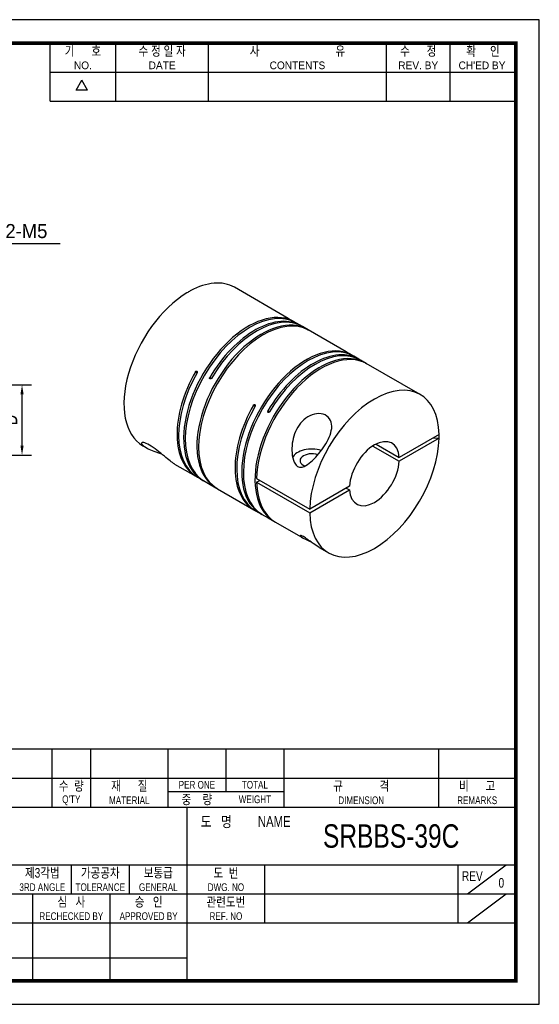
# Model space of a CAD drawing. Header units: millimetres. Extents: x 0 to 297, y 0 to 210.
# Tile 2 of 2: x 186 to 297, y 0 to 210. Entities that reach past the tile are written whole.
import ezdxf
from ezdxf.enums import TextEntityAlignment as Align

# ---------------------------------------------------------------- set-up
doc = ezdxf.new("R2010")
doc.units = ezdxf.units.MM
doc.header["$LTSCALE"] = 5
doc.layers.get('0').update_dxf_attribs({"linetype": 'CONTINUOUS'})
doc.layers.get('Defpoints').update_dxf_attribs({"linetype": 'CONTINUOUS'})
for name, color, linetype in [('BM', 2, 'CONTINUOUS'), ('D', 7, 'CONTINUOUS'), ('DIM', 7, 'CONTINUOUS')]:
    doc.layers.add(name, color=color, linetype=linetype)
doc.styles.get("Standard").update_dxf_attribs({"font": 'Gulim.ttf', "width": 0.8, "height": 3})
doc.dimstyles.new('LIM', dxfattribs={"dimtxt": 2, "dimasz": 2, "dimexe": 2, "dimexo": 1, "dimgap": 1, "dimtad": 1, "dimdec": 3, "dimzin": 9, "dimdsep": 46, "dimtxsty": 'Standard', "dimcen": 3, "dimclrd": 1, "dimclre": 1, "dimadec": 0, "dimazin": 0, "dimtfac": 1, "dimtdec": 3, "dimtmove": 0, "dimatfit": 3, "dimfxl": 0, "dimtolj": 1, "dimtzin": 0, "dimarcsym": 0})

# ---------------------------------------------------------------- blocks, each defined once
blk = doc.blocks.new('*D13')
at = {"layer": 'Defpoints', "color": 0}
for p in [(176.74, 132.12), (186.74, 132.12), (176.74, 117.12)]:
    blk.add_point(p, dxfattribs=at)
at = {"layer": 'DIM', "color": 1, "lineweight": -2}
for p, q in [((177.74, 132.12), (188.74, 132.12)), ((186.74, 119.12), (186.74, 130.12)), ((177.74, 117.12), (188.74, 117.12))]:
    blk.add_line(p, q, dxfattribs=at)
at = {"layer": 'DIM', "color": 1}
for points in [[(186.41, 130.12), (187.08, 130.12), (186.74, 132.12)], [(186.41, 119.12), (187.08, 119.12), (186.74, 117.12)]]:
    blk.add_solid(points, dxfattribs=at)
at = {"layer": 'DIM', "color": 0, "insert": (184.24, 124.62), "char_height": 3, "attachment_point": 5, "rotation": 90}
blk.add_mtext('\\A1;D', dxfattribs=at)

msp = doc.modelspace()

# ---------------------------------------------------------------- linework, layer by layer
for p, q in [((192.7139, 192.6407), (192.7139, 205)), ((206.7211, 192.6407), (206.7211, 205)), ((226.4959, 192.6407), (226.4959, 205)), ((264.3976, 192.6407), (264.3976, 205)), ((277.9928, 192.6407), (277.9928, 205)), ((192.7139, 198.8204), (291.588, 198.8204)), ((198.2565, 194.9765), (199.4924, 197.1172)), ((200.7283, 194.9765), (199.4924, 197.1172)), ((200.7283, 194.9765), (198.2565, 194.9765)), ((192.7139, 192.6407), (291.588, 192.6407)), ((292, 54.437), (147.8086, 54.437)), ((193.1259, 54.437), (193.1259, 42.0778)), ((201.3654, 54.437), (201.3654, 42.0778)), ((217.8444, 54.437), (217.8444, 42.0778)), ((230.2037, 54.437), (230.2037, 45.3736)), ((242.563, 54.437), (242.563, 42.0778)), ((275.521, 54.437), (275.521, 42.0778)), ((147.8086, 48.2574), (292, 48.2574)), ((217.8444, 45.3736), (242.563, 45.3736)), ((147.8086, 42.0778), (292, 42.0778)), ((221.9642, 5), (221.9642, 42.0778)), ((147.8086, 29.7185), (292, 29.7185)), ((197.2457, 29.7185), (197.2457, 23.5389)), ((209.6049, 29.7185), (209.6049, 23.5389)), ((238.4432, 29.7185), (238.4432, 17.3593)), ((279.6407, 29.7185), (279.6407, 17.3593)), ((281.7006, 23.5389), (289.9401, 29.7185)), ((147.8086, 23.5389), (221.9642, 23.5389)), ((189.0061, 23.5389), (189.0061, 5)), ((205.4852, 23.5389), (205.4852, 5)), ((221.9642, 23.5389), (292, 23.5389)), ((281.7006, 17.3593), (289.9401, 23.5389)), ((147.8086, 17.3593), (292, 17.3593)), ((147.8086, 9.8798), (221.9642, 9.8798))]:
    msp.add_line(p, q)
msp.add_lwpolyline([(297, 210), (0, 210), (0, 0), (297, 0)], close=True)
msp.add_lwpolyline([(292, 205, 0.8, 0.8, 0), (5, 205, 0.8, 0.8, 0), (5, 5, 0.8, 0.8, 0), (292, 5, 0.8, 0.8, 0)], format="xyseb", close=True)
at = {"layer": 'BM', "linetype": 'Continuous'}
for p, q in [((221.8945, 151.744), (221.9006, 151.7405)), ((222.6017, 152.1522), (222.6077, 152.1488)), ((222.6017, 152.1522), (222.6017, 152.1457)), ((243.4886, 146.2851), (231.9981, 152.9192)), ((244.726, 145.5707), (243.4886, 146.2851)), ((246.1402, 144.7542), (245.0796, 145.3666)), ((247.7312, 143.8356), (246.4938, 144.5501)), ((247.4177, 143.9895), (247.4286, 144.0085)), ((255.863, 139.1408), (247.7312, 143.8356)), ((257.1004, 138.4264), (255.863, 139.1408)), ((258.5146, 137.6099), (257.4539, 138.2222)), ((260.1056, 136.6913), (258.8682, 137.4057)), ((259.7921, 136.8452), (259.803, 136.8641)), ((271.5961, 130.0573), (260.1056, 136.6913)), ((224.0412, 134.7078), (223.6876, 134.9119)), ((226.766, 133.7119), (227.1196, 133.5078)), ((236.4155, 127.5634), (236.062, 127.7676)), ((239.1404, 126.5676), (239.494, 126.3634)), ((275.6301, 121.5362), (267.1376, 116.6331)), ((275.6301, 120.7197), (267.1376, 115.8166)), ((274.3972, 120.8244), (275.6241, 120.7232)), ((275.6301, 120.7197), (275.6241, 120.7232)), ((212.4981, 119.1442), (213.2875, 118.6884)), ((261.4925, 119.0757), (267.1376, 115.8166)), ((262.1996, 119.484), (267.1376, 116.6331)), ((219.2682, 115.2354), (223.8118, 112.6122)), ((224.1654, 112.4081), (225.4028, 111.6936)), ((225.1018, 111.8693), (225.1128, 111.8882)), ((225.4028, 111.6936), (226.817, 110.8772)), ((236.7483, 112.1518), (248.062, 105.6198)), ((236.7483, 111.3353), (237.4554, 111.7435)), ((236.7483, 111.3353), (248.062, 104.8033)), ((226.817, 110.8772), (228.0544, 110.1627)), ((228.408, 109.9586), (236.1862, 105.4679)), ((256.5546, 110.523), (248.062, 105.6198)), ((248.062, 104.8033), (256.5546, 109.7065)), ((255.8475, 110.1147), (256.5546, 109.7065)), ((236.5397, 105.2637), (237.7772, 104.5493)), ((237.4762, 104.7249), (237.4871, 104.7439)), ((237.7772, 104.5493), (239.1914, 103.7328)), ((239.1914, 103.7328), (240.4288, 103.0184)), ((240.7824, 102.8142), (246.5668, 99.4746)), ((250.0568, 97.4597), (252.0961, 96.2823))]:
    msp.add_line(p, q, dxfattribs=at)
for centre in [(227.9466, 116.3118), (240.3209, 109.1675)]:
    msp.add_arc(centre, 5.2753, 237.367011, 242.300781, dxfattribs=at)
for centre, major_axis, ratio, start_param, end_param in [((222.2481, 136.0317), (-9.75, -16.8875), 0.57735027, 3.14159265, 3.90134698), ((222.2481, 136.0317), (9.75, 16.8875), 0.57735027, 0.811042, 3.14159265), ((240.6329, 125.4172), (-19.0941, 26.0737), 0.49046577, 6.20417363, 6.25546131), ((235.3296, 128.4791), (-9.75, -16.8875), 0.57735027, 3.14159265, 6.27036444), ((234.976, 128.6832), (-9.75, -16.8875), 0.57735027, 3.12346072, 6.27036444), ((236.7438, 127.6626), (-9.75, -16.8875), 0.57735027, 3.14159265, 4.69956812), ((238.158, 126.8461), (9.75, 16.8875), 0.57735027, 0.01282086, 3.14159265), ((237.8044, 127.0502), (9.75, 16.8875), 0.57735027, 0.01282086, 3.15972459), ((236.3902, 127.8667), (-9.75, -16.8875), 0.57735027, 3.12346072, 4.69956812), ((247.7039, 121.3347), (-9.75, -16.8875), 0.57735027, 3.14159265, 6.27036444), ((247.3504, 121.5389), (-9.75, -16.8875), 0.57735027, 3.12346072, 6.27036444), ((250.1788, 119.9059), (9.75, 16.8875), 0.57735027, 0.01282086, 3.15972459), ((250.5324, 119.7017), (9.75, 16.8875), 0.57735027, 0.01282086, 2.33055065), ((248.7646, 120.7224), (-9.75, -16.8875), 0.57735027, 3.12346072, 4.69956812), ((249.1182, 120.5182), (-9.75, -16.8875), 0.57735027, 3.14159265, 4.69956812), ((233.9154, 129.2956), (9.75, 16.8875), 0.57735027, 1.58361719, 3.14159265), ((233.5618, 129.4997), (9.75, 16.8875), 0.57735027, 1.58361719, 3.15972459), ((261.8461, 113.1698), (-9.75, -16.8875), 0.57735027, 2.38183833, 5.47214331), ((246.2897, 122.1512), (9.75, 16.8875), 0.57735027, 1.58361719, 3.14159265), ((245.9362, 122.3554), (9.75, 16.8875), 0.57735027, 1.58361719, 3.15972459), ((261.8461, 113.1698), (9.75, 16.8875), 0.57735027, 2.38183833, 5.47214331), ((261.8461, 113.1698), (-3.75, -6.4952), 0.57735027, 2.42291064, 5.431071), ((243.4613, 123.7842), (32.1276, -3.4991), 0.49046577, 0.027724, 0.07901167), ((248.5171, 115.9663), (4.25, 0), 0.57735027, 1.07723273, 2.86866809), ((248.5171, 115.9663), (2.5, 0), 0.57735027, 1.03337084, 4.08854725), ((261.8461, 113.1698), (3.75, 6.4952), 0.57735027, 2.42291064, 5.431071), ((250.5324, 119.7017), (9.75, 16.8875), 0.57735027, 2.38183833, 3.14159265)]:
    msp.add_ellipse(centre, major_axis=major_axis, ratio=ratio, start_param=start_param, end_param=end_param, dxfattribs=at)
for points, knots in [([(247.4286, 144.0085), (247.4428, 144.0007), (247.4606, 143.9908), (247.4804, 143.9796), (247.5003, 143.9684), (247.5228, 143.9556), (247.5462, 143.9422), (247.5695, 143.9289), (247.5943, 143.9146), (247.6185, 143.9007), (247.6427, 143.8867), (247.667, 143.8727), (247.6894, 143.8598), (247.7041, 143.8513), (247.7182, 143.8432), (247.7312, 143.8356), (247.751, 143.8242), (247.7687, 143.814), (247.7827, 143.8059), (247.7967, 143.7978), (247.8075, 143.7916), (247.8142, 143.7876), (247.8209, 143.7837), (247.8237, 143.782), (247.8222, 143.7827), (247.8208, 143.7834), (247.8151, 143.7864), (247.8056, 143.7916), (247.7994, 143.7949), (247.7915, 143.7993), (247.7822, 143.8044)], [0, 0, 0, 0, 0.10746775, 0.10746775, 0.10746775, 0.21493589, 0.21493589, 0.21493589, 0.32239923, 0.32239923, 0.32239923, 0.42986465, 0.42986465, 0.42986465, 0.49999996, 0.49999996, 0.49999996, 0.60746831, 0.60746831, 0.60746831, 0.71493668, 0.71493668, 0.71493668, 0.82240431, 0.82240431, 0.82240431, 0.92986877, 0.92986877, 0.92986877, 1, 1, 1, 1]), ([(259.803, 136.8641), (259.8172, 136.8564), (259.8349, 136.8465), (259.8548, 136.8353), (259.8747, 136.8241), (259.8972, 136.8112), (259.9205, 136.7979), (259.9439, 136.7845), (259.9686, 136.7703), (259.9929, 136.7563), (260.0171, 136.7424), (260.0414, 136.7284), (260.0637, 136.7155), (260.0785, 136.707), (260.0926, 136.6988), (260.1056, 136.6913), (260.1254, 136.6799), (260.143, 136.6697), (260.1571, 136.6616), (260.1711, 136.6535), (260.1819, 136.6472), (260.1886, 136.6433), (260.1953, 136.6394), (260.198, 136.6377), (260.1966, 136.6384), (260.1951, 136.639), (260.1895, 136.6421), (260.18, 136.6472), (260.1738, 136.6506), (260.1659, 136.6549), (260.1566, 136.66)], [0, 0, 0, 0, 0.10746775, 0.10746775, 0.10746775, 0.21493589, 0.21493589, 0.21493589, 0.32239923, 0.32239923, 0.32239923, 0.42986465, 0.42986465, 0.42986465, 0.49999996, 0.49999996, 0.49999996, 0.60746831, 0.60746831, 0.60746831, 0.71493668, 0.71493668, 0.71493668, 0.82240431, 0.82240431, 0.82240431, 0.92986877, 0.92986877, 0.92986877, 1, 1, 1, 1]), ([(223.6876, 134.9119), (223.7014, 134.9362), (223.7189, 134.9589), (223.7385, 134.9781), (223.7581, 134.9972), (223.7805, 135.0134), (223.8037, 135.0252), (223.827, 135.037), (223.8517, 135.0448), (223.8759, 135.048), (223.9001, 135.0511), (223.9243, 135.0498), (223.9467, 135.0439), (223.9614, 135.0401), (223.9756, 135.0343), (223.9886, 135.0268), (224.0084, 135.0154), (224.026, 134.9996), (224.0401, 134.9808), (224.0541, 134.962), (224.0649, 134.9397), (224.0717, 134.9156), (224.0784, 134.8915), (224.0812, 134.8651), (224.0799, 134.8384), (224.0786, 134.8118), (224.0731, 134.7842), (224.064, 134.758), (224.0579, 134.7407), (224.0502, 134.7238), (224.0412, 134.7078)], [0, 0, 0, 0, 0.10746775, 0.10746775, 0.10746775, 0.21493589, 0.21493589, 0.21493589, 0.32239923, 0.32239923, 0.32239923, 0.42986465, 0.42986465, 0.42986465, 0.49999996, 0.49999996, 0.49999996, 0.60746831, 0.60746831, 0.60746831, 0.71493668, 0.71493668, 0.71493668, 0.82240431, 0.82240431, 0.82240431, 0.92986877, 0.92986877, 0.92986877, 1, 1, 1, 1]), ([(227.1196, 133.5078), (227.1054, 133.4837), (227.0877, 133.4612), (227.0678, 133.4421), (227.0479, 133.4231), (227.0254, 133.4071), (227.0021, 133.3953), (226.9787, 133.3836), (226.954, 133.3758), (226.9298, 133.3726), (226.9055, 133.3695), (226.8813, 133.3709), (226.8589, 133.3767), (226.8442, 133.3805), (226.83, 133.3863), (226.817, 133.3938), (226.7972, 133.4052), (226.7796, 133.421), (226.7655, 133.4398), (226.7515, 133.4586), (226.7407, 133.4809), (226.734, 133.505), (226.7273, 133.529), (226.7246, 133.5554), (226.726, 133.582), (226.7275, 133.6086), (226.7332, 133.636), (226.7426, 133.6621), (226.7488, 133.6792), (226.7567, 133.696), (226.766, 133.7119)], [0, 0, 0, 0, 0.10746775, 0.10746775, 0.10746775, 0.21493589, 0.21493589, 0.21493589, 0.32239923, 0.32239923, 0.32239923, 0.42986465, 0.42986465, 0.42986465, 0.49999996, 0.49999996, 0.49999996, 0.60746831, 0.60746831, 0.60746831, 0.71493668, 0.71493668, 0.71493668, 0.82240431, 0.82240431, 0.82240431, 0.92986877, 0.92986877, 0.92986877, 1, 1, 1, 1]), ([(236.062, 127.7676), (236.0758, 127.7919), (236.0932, 127.8146), (236.1129, 127.8337), (236.1325, 127.8529), (236.1549, 127.869), (236.1781, 127.8808), (236.2013, 127.8926), (236.2261, 127.9005), (236.2503, 127.9036), (236.2744, 127.9068), (236.2987, 127.9054), (236.3211, 127.8996), (236.3358, 127.8958), (236.3499, 127.89), (236.363, 127.8825), (236.3827, 127.871), (236.4004, 127.8553), (236.4144, 127.8365), (236.4285, 127.8177), (236.4393, 127.7953), (236.446, 127.7712), (236.4528, 127.7472), (236.4556, 127.7207), (236.4543, 127.6941), (236.453, 127.6674), (236.4475, 127.6399), (236.4383, 127.6136), (236.4323, 127.5964), (236.4246, 127.5794), (236.4155, 127.5634)], [0, 0, 0, 0, 0.10746775, 0.10746775, 0.10746775, 0.21493589, 0.21493589, 0.21493589, 0.32239923, 0.32239923, 0.32239923, 0.42986465, 0.42986465, 0.42986465, 0.49999996, 0.49999996, 0.49999996, 0.60746831, 0.60746831, 0.60746831, 0.71493668, 0.71493668, 0.71493668, 0.82240431, 0.82240431, 0.82240431, 0.92986877, 0.92986877, 0.92986877, 1, 1, 1, 1]), ([(239.494, 126.3634), (239.4798, 126.3393), (239.462, 126.3168), (239.4422, 126.2978), (239.4223, 126.2788), (239.3998, 126.2627), (239.3765, 126.251), (239.3531, 126.2392), (239.3283, 126.2314), (239.3041, 126.2283), (239.2799, 126.2251), (239.2556, 126.2265), (239.2332, 126.2323), (239.2185, 126.2362), (239.2044, 126.2419), (239.1914, 126.2495), (239.1716, 126.2609), (239.154, 126.2767), (239.1399, 126.2955), (239.1259, 126.3143), (239.1151, 126.3366), (239.1084, 126.3606), (239.1017, 126.3847), (239.099, 126.4111), (239.1004, 126.4376), (239.1018, 126.4642), (239.1075, 126.4917), (239.117, 126.5177), (239.1232, 126.5349), (239.1311, 126.5517), (239.1404, 126.5676)], [0, 0, 0, 0, 0.10746775, 0.10746775, 0.10746775, 0.21493589, 0.21493589, 0.21493589, 0.32239923, 0.32239923, 0.32239923, 0.42986465, 0.42986465, 0.42986465, 0.49999996, 0.49999996, 0.49999996, 0.60746831, 0.60746831, 0.60746831, 0.71493668, 0.71493668, 0.71493668, 0.82240431, 0.82240431, 0.82240431, 0.92986877, 0.92986877, 0.92986877, 1, 1, 1, 1]), ([(245.5119, 123.0667), (245.8691, 123.6686), (246.2984, 124.2107), (247.3396, 125.1417), (247.9397, 125.5115), (249.2097, 125.9609), (249.881, 126.0371), (251.0921, 125.8561), (251.6372, 125.5978), (252.4222, 124.8169), (252.6585, 124.3028), (252.8147, 123.152), (252.7363, 122.5163), (252.1904, 120.6179), (251.4456, 119.3643), (249.821, 117.1555), (248.9279, 116.1593), (247.5073, 115.0316), (247.005, 114.7022), (246.2149, 114.521), (245.9394, 114.5192), (245.4228, 114.7183), (245.1865, 114.9254), (244.6383, 115.7091), (244.4544, 116.3931), (244.2541, 117.7594), (244.244, 118.4488), (244.4159, 120.5088), (244.7976, 121.8629), (245.5119, 123.0667)], [0, 0, 0, 0, 0.0625, 0.0625, 0.125, 0.125, 0.1875, 0.1875, 0.25, 0.25, 0.3125, 0.3125, 0.375, 0.375, 0.5, 0.5, 0.625, 0.625, 0.6875, 0.6875, 0.71875, 0.71875, 0.75, 0.75, 0.8125, 0.8125, 0.875, 0.875, 1, 1, 1, 1]), ([(219.2799, 115.2294), (218.6988, 115.5686), (217.9683, 116.1432), (216.5959, 117.2914), (216.0639, 117.741), (214.9573, 118.6007), (214.4016, 118.9915), (213.4163, 119.5632), (212.9865, 119.7435), (212.3935, 119.8684), (212.2341, 119.8168), (212.198, 119.5817), (212.3188, 119.4007), (212.7747, 118.9998), (213.0992, 118.7856), (214.2821, 118.1501), (215.3139, 117.755), (216.4778, 117.3858)], [0.26246563, 0.26246563, 0.26246563, 0.26246563, 0.375, 0.375, 0.4375, 0.4375, 0.5, 0.5, 0.5625, 0.5625, 0.625, 0.625, 0.6875, 0.6875, 0.75, 0.75, 0.872436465, 0.872436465, 0.872436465, 0.872436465]), ([(250.0688, 97.4529), (249.7024, 97.665), (249.2713, 97.9533), (248.5142, 98.4952), (248.209, 98.7207), (247.5731, 99.1821), (247.2297, 99.426), (246.6217, 99.8036), (246.3762, 99.9206), (246.0873, 100.0055), (246.0264, 99.9886), (246.0014, 99.8669), (246.1873, 99.6973), (246.8628, 99.3004), (247.3759, 99.0631), (248.1017, 98.7483), (248.1824, 98.7134), (248.2647, 98.6778)], [0.02118885, 0.02118885, 0.02118885, 0.02118885, 0.125, 0.125, 0.1875, 0.1875, 0.25, 0.25, 0.3125, 0.3125, 0.375, 0.375, 0.5, 0.5, 0.625, 0.625, 0.640163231, 0.640163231, 0.640163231, 0.640163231])]:
    msp.add_open_spline(points, degree=3, knots=knots, dxfattribs=at)

# ---------------------------------------------------------------- texts
at = {"layer": 'D', "width": 0.8}
for s, height, p in [('기      호', 2.05988, (199.7175, 203.3521)), ('수 정 일 자', 2.05988, (216.6085, 203.3521)), ('사                           유', 2.059877, (245.4468, 203.3521)), ('수      정', 2.05988, (271.1952, 203.3521)), ('확     인', 2.05988, (284.9964, 203.3521)), ('수  량', 2.05988, (197.2457, 46.6095)), ('재      질', 2.05988, (209.6049, 46.6095)), ('PER ONE', 1.6479, (224.0241, 46.8155)), ('TOTAL', 1.6479, (236.3833, 46.8155)), ('규             격', 2.059877, (259.042, 46.6095)), ('비      고', 2.05988, (283.7605, 46.6095)), ("Q'TY", 1.6479, (197.2457, 43.5197)), ('MATERIAL', 1.6479, (209.6049, 43.5197)), ('중    량', 2.05988, (224.0241, 43.7257)), ('WEIGHT', 1.6479, (236.3833, 43.7257)), ('DIMENSION', 1.6479, (259.042, 43.5197)), ('REMARKS', 1.6479, (283.7605, 43.5197)), ('도   명', 2.30706, (228.1438, 38.988)), ('NAME', 2.30706, (240.5031, 38.988)), ('SRBBS-39C', 5, (265.4275, 35.8982)), ('제3각법', 2.05988, (191.066, 28.0706)), ('가공공차', 2.05988, (203.4253, 28.0706)), ('보통급', 2.05988, (215.7845, 28.0706)), ('도  번', 2.05988, (230.2037, 28.0706)), ('REV', 2.05988, (282.7306, 27.3497)), ('3RD ANGLE', 1.6479, (191.066, 24.9808)), ('TOLERANCE', 1.6479, (203.4253, 24.9808)), ('GENERAL', 1.6479, (215.7845, 24.9808)), ('DWG. NO', 1.6479, (230.2037, 24.9808)), ('0', 2.0599, (288.9102, 25.9078)), ('심   사', 2.05988, (197.2457, 21.891)), ('승   인', 2.05988, (213.7247, 21.891)), ('관련도번', 2.05988, (230.2037, 21.891)), ('REF. NO', 1.6479, (230.2037, 18.8012))]:
    msp.add_text(s, height=height, dxfattribs=at).set_placement(p, align=Align.MIDDLE)
at = {"layer": 'D'}
for s, p in [('NO.', (199.7175, 200.2623)), ('DATE', (216.6085, 200.2623)), ('CONTENTS', (245.4468, 200.2623)), ('REV. BY', (271.1952, 200.2623)), ("CH'ED BY", (284.7904, 200.2623))]:
    msp.add_text(s, height=1.6479, dxfattribs=at).set_placement(p, align=Align.MIDDLE)
at = {"layer": 'D', "width": 0.8}
for s, p in [('RECHECKED BY', (197.2457, 17.9772)), ('APPROVED BY', (213.7247, 17.9772))]:
    msp.add_text(s, height=1.647902, dxfattribs=at).set_placement(p, align=Align.CENTER)
at = {"layer": 'DIM'}
msp.add_text('2-M5', height=3, dxfattribs=at).set_placement((183.2033, 163.4185))

# ---------------------------------------------------------------- dimensions: what is measured, and where the dimension line sits
dim = msp.add_linear_dim(base=(186.7445, 132.1206), p1=(176.7445, 117.1206), p2=(176.7445, 132.1206), angle=90, text='D', dimstyle='LIM', dxfattribs=at)
dim.commit()
dim.dimension.update_dxf_attribs({"geometry": '*D13', "text_midpoint": (184.2425, 124.6206)})

# ---------------------------------------------------------------- leaders
msp.add_leader([(171.3945, 141.7869), (181.8273, 162.2692), (194.8935, 162.2692)], dimstyle='LIM', override={"dimgap": 1, "dimtad": 0}, dxfattribs=at)

doc.saveas('drawing.dxf')
